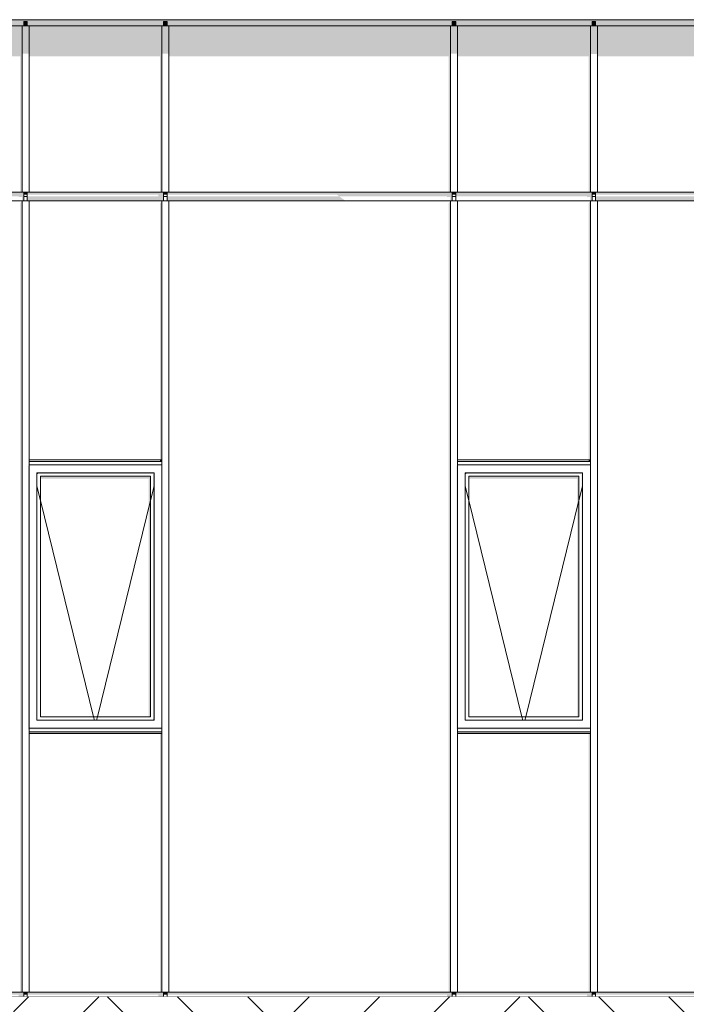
# Model space of a CAD drawing. Header units: millimetres. Extents: x 5751973 to 5786686, y -4800 to 9338.
# Tile 4 of 11: x 5761428 to 5765240, y -44 to 5590. Entities that reach past the tile are written whole.
import ezdxf

# ---------------------------------------------------------------- set-up
doc = ezdxf.new("R2010")
doc.units = ezdxf.units.MM
doc.header["$MEASUREMENT"] = 0
doc.linetypes.add('Wipeout_Contour', pattern=[1000, 0, -1000])
for name, color, linetype in [('Nowe_130-Z Teren otaczajacy', 7, 'Continuous'), ('Nowe_280-A Dachy Powłoki', 7, 'Continuous'), ('Nowe_290-A Ściany kurtynowe', 7, 'Continuous'), ('Nowe_Wypełnienia PZT', 7, 'Continuous')]:
    doc.layers.add(name, color=color, linetype=linetype)
for name, color, linetype, lineweight in [('Nowe_130-Z Teren otaczajacy_Nr_pióra__93', 7, 'Continuous', 13), ('Nowe_290-A Ściany kurtynowe_Nr_pióra__3', 7, 'Continuous', 13), ('Nowe_290-A Ściany kurtynowe_Nr_pióra__83', 7, 'Continuous', 13), ('Nowe_290-A Ściany kurtynowe_Nr_pióra__87', 7, 'Continuous', 13)]:
    doc.layers.add(name, color=color, linetype=linetype, lineweight=lineweight)
for name, color, linetype, lineweight, true_color in [('Nowe_280-A Dachy Powłoki_Nr_pióra__61', 7, 'Continuous', 13, 0x6a6a6a), ('Nowe_290-A Ściany kurtynowe_Nr_pióra__61', 7, 'Continuous', 13, 0x6a6a6a), ('Nowe_Wypełnienia PZT_Nr_pióra__61', 7, 'Continuous', 13, 0x6a6a6a)]:
    doc.layers.add(name, color=color, linetype=linetype, lineweight=lineweight, true_color=true_color)

# ---------------------------------------------------------------- blocks, each defined once
blk = doc.blocks.new('ElemPrzekroju_4', base_point=(5361781.8, 0))
at = {"layer": 'Nowe_290-A Ściany kurtynowe_Nr_pióra__61', "linetype": 'Continuous', "lineweight": 0, "true_color": 0x1a1a1a}
blk.add_hatch(color=250, dxfattribs=at).paths.add_polyline_path([(5762251.2, 25), (5761471.2, 25), (5761471.2, 10.9), (5762221.2, 10.9), (5762221.2, 0), (5762251.2, 0)])
blk = doc.blocks.new('ElemPrzekroju_5', base_point=(5361781.8, 0))
at = {"layer": 'Nowe_290-A Ściany kurtynowe_Nr_pióra__61', "linetype": 'Continuous', "lineweight": 0, "true_color": 0x1a1a1a}
blk.add_hatch(color=250, dxfattribs=at).paths.add_polyline_path([(5762271.2, 25), (5762271.2, 10.9), (5763871.2, 10.9), (5763871.2, 0), (5763901.2, 0), (5763901.2, 25)])
blk = doc.blocks.new('ElemPrzekroju_6', base_point=(5361781.8, 0))
at = {"layer": 'Nowe_290-A Ściany kurtynowe_Nr_pióra__61', "linetype": 'Continuous', "lineweight": 0, "true_color": 0x1a1a1a}
blk.add_hatch(color=250, dxfattribs=at).paths.add_polyline_path([(5764701.2, 25), (5763921.2, 25), (5763921.2, 10.9), (5764671.2, 10.9), (5764671.2, 0), (5764701.2, 0)])
blk = doc.blocks.new('ElemPrzekroju_7', base_point=(5361781.8, 0))
at = {"layer": 'Nowe_290-A Ściany kurtynowe_Nr_pióra__61', "linetype": 'Continuous', "lineweight": 0, "true_color": 0x1a1a1a}
blk.add_hatch(color=250, dxfattribs=at).paths.add_polyline_path([(5760648.1, 10.9), (5761421.2, 10.9), (5761421.2, 0), (5761451.2, 0), (5761451.2, 25), (5760658.1, 25), (5760648.1, 15)])
blk = doc.blocks.new('ElemPrzekroju_8', base_point=(5361781.8, 0))
at = {"layer": 'Nowe_290-A Ściany kurtynowe_Nr_pióra__61', "linetype": 'Continuous', "lineweight": 0, "true_color": 0x1a1a1a}
blk.add_hatch(color=250, dxfattribs=at).paths.add_polyline_path([(5760635.6, 4603.6), (5760635.6, 4578.6), (5761421.2, 4578.6), (5761421.2, 4575.3), (5761441.2, 4575.3), (5761441.2, 4553.6), (5761451.2, 4553.6), (5761451.2, 4603.6)])
at = {"layer": 'Nowe_290-A Ściany kurtynowe_Nr_pióra__87', "color": 7, "linetype": 'Continuous', "lineweight": 13}
blk.add_line((5760635.6, 4603.6), (5760658.1, 4603.6), dxfattribs=at)
blk = doc.blocks.new('ElemPrzekroju_12', base_point=(5361781.8, 0))
at = {"layer": 'Nowe_290-A Ściany kurtynowe_Nr_pióra__61', "linetype": 'Continuous', "lineweight": 0, "true_color": 0x1a1a1a}
blk.add_hatch(color=250, dxfattribs=at).paths.add_polyline_path([(5764721.2, 25), (5764721.2, 10.9), (5766321.2, 10.9), (5766321.2, 0), (5766351.2, 0), (5766351.2, 25)])
blk = doc.blocks.new('ElemPrzekroju_14', base_point=(5361781.8, 0))
at = {"layer": 'Nowe_280-A Dachy Powłoki_Nr_pióra__61', "linetype": 'Continuous', "lineweight": 0, "true_color": 0x1a1a1a}
blk.add_hatch(color=250, dxfattribs=at).paths.add_polyline_path([(5760635.6, 5580.4), (5762251.2, 5580.4), (5773059.4, 5580.3), (5773059.5, 5581), (5773060.4, 5589.9), (5760635.6, 5589.9)])
at = {"layer": 'Nowe_280-A Dachy Powłoki_Nr_pióra__61', "color": 251, "linetype": 'Continuous', "lineweight": 13, "true_color": 0x6a6a6a}
blk.add_line((5779445.6, 5589.9), (5760635.6, 5589.9), dxfattribs=at)
blk = doc.blocks.new('ElemPrzekroju_35', base_point=(5361781.8, 0))
at = {"layer": 'Nowe_290-A Ściany kurtynowe_Nr_pióra__61', "linetype": 'Continuous', "lineweight": 0, "true_color": 0x1a1a1a}
for points in [[(5761481.2, 1506.2), (5761481.2, 1502.1), (5762231.2, 1502.1), (5762231.2, 25), (5762241.2, 25), (5762241.2, 1506.2)], [(5761451.2, 10.9), (5761461.2, 10.9), (5761461.2, 25), (5761451.2, 25)], [(5762271.2, 25), (5762261.2, 25), (5762261.2, 10.9), (5762271.2, 10.9)]]:
    blk.add_hatch(color=250, dxfattribs=at).paths.add_polyline_path(points)
at = {"layer": 'Nowe_290-A Ściany kurtynowe_Nr_pióra__87', "color": 7, "linetype": 'Continuous', "lineweight": 13}
for p, q in [((5761451.2, 25), (5761451.2, 0)), ((5761481.2, 25), (5762241.2, 25)), ((5762271.2, 0), (5762271.2, 25))]:
    blk.add_line(p, q, dxfattribs=at)
blk = doc.blocks.new('ElemPrzekroju_36', base_point=(5361781.8, 0))
at = {"layer": 'Nowe_290-A Ściany kurtynowe_Nr_pióra__61', "linetype": 'Continuous', "lineweight": 0, "true_color": 0x1a1a1a}
for points in [[(5762241.2, 3072.4), (5762231.2, 3072.4), (5762231.2, 3062.4), (5762241.2, 3062.4)], [(5761526.2, 2990.3), (5761533.3, 2990.3), (5761526.2, 2997.4)], [(5761526.2, 2997.4), (5761533.3, 2990.3), (5762189.2, 2990.3), (5762196.2, 2997.4)], [(5762196.2, 2997.4), (5762189.2, 2990.3), (5762191.2, 2990.3), (5762191.2, 1586.2), (5762196.2, 1581.2)], [(5762176.2, 2977.4), (5761546.2, 2977.4), (5761546.2, 2963.3), (5762166.2, 2963.3), (5762166.2, 1601.2), (5762176.2, 1601.2)], [(5762191.2, 1581.2), (5762196.2, 1581.2), (5762191.2, 1586.2)], [(5761481.2, 1506.2), (5762241.2, 1506.2), (5762241.2, 1516.2), (5761481.2, 1516.2)]]:
    blk.add_hatch(color=250, dxfattribs=at).paths.add_polyline_path(points)
at = {"layer": 'Nowe_290-A Ściany kurtynowe_Nr_pióra__3', "color": 7, "linetype": 'Continuous', "lineweight": 13}
for p, q in [((5761526.2, 2920.6), (5761546.2, 2839.1)), ((5762196.2, 2920.6), (5762176.2, 2839.1)), ((5761546.2, 2839.1), (5761850.2, 1601.2)), ((5762176.2, 2839.1), (5761872.3, 1601.2)), ((5761850.2, 1601.2), (5761855.1, 1581.2)), ((5761872.3, 1601.2), (5761867.4, 1581.2))]:
    blk.add_line(p, q, dxfattribs=at)
at = {"layer": 'Nowe_290-A Ściany kurtynowe_Nr_pióra__83', "color": 7, "linetype": 'Continuous', "lineweight": 13}
for p, q in [((5762241.2, 3072.4), (5761481.2, 3072.4)), ((5761481.2, 3042.4), (5761481.2, 1536.2)), ((5762241.2, 3042.4), (5761481.2, 3042.4)), ((5762241.2, 1536.2), (5762241.2, 3042.4)), ((5761526.2, 1581.2), (5761526.2, 2997.4)), ((5761526.2, 2997.4), (5762196.2, 2997.4)), ((5762196.2, 2997.4), (5762196.2, 1581.2)), ((5761546.2, 2977.4), (5762176.2, 2977.4)), ((5761546.2, 1601.2), (5761546.2, 2977.4)), ((5762176.2, 2977.4), (5762176.2, 1601.2)), ((5762196.2, 1581.2), (5761526.2, 1581.2)), ((5762176.2, 1601.2), (5761546.2, 1601.2)), ((5761481.2, 1536.2), (5762241.2, 1536.2)), ((5761481.2, 1506.2), (5762241.2, 1506.2))]:
    blk.add_line(p, q, dxfattribs=at)
blk = doc.blocks.new('ElemPrzekroju_37', base_point=(5361781.8, 0))
at = {"layer": 'Nowe_290-A Ściany kurtynowe_Nr_pióra__61', "linetype": 'Continuous', "lineweight": 0, "true_color": 0x1a1a1a}
blk.add_hatch(color=250, dxfattribs=at).paths.add_polyline_path([(5762231.2, 4539.5), (5762231.2, 3072.4), (5762241.2, 3072.4), (5762241.2, 4553.6)])
at = {"layer": 'Nowe_290-A Ściany kurtynowe_Nr_pióra__87', "color": 7, "linetype": 'Continuous', "lineweight": 13}
for p, q in [((5761451.2, 4578.6), (5761451.2, 4553.6)), ((5762271.2, 4578.6), (5762261.2, 4578.6)), ((5762271.2, 4553.6), (5762271.2, 4578.6)), ((5762241.2, 4553.6), (5761481.2, 4553.6))]:
    blk.add_line(p, q, dxfattribs=at)
blk = doc.blocks.new('ElemPrzekroju_38', base_point=(5361781.8, 0))
at = {"layer": 'Nowe_290-A Ściany kurtynowe_Nr_pióra__61', "linetype": 'Continuous', "lineweight": 0, "true_color": 0x1a1a1a}
for points in [[(5763891.2, 4553.6), (5763881.2, 4539.4), (5763881.2, 25), (5763891.2, 25)], [(5762251.2, 25), (5762251.2, 10.9), (5762261.2, 10.9), (5762261.2, 25)], [(5763911.2, 25), (5763911.2, 10.9), (5763921.2, 10.9), (5763921.2, 25)]]:
    blk.add_hatch(color=250, dxfattribs=at).paths.add_polyline_path(points)
at = {"layer": 'Nowe_290-A Ściany kurtynowe_Nr_pióra__87', "color": 7, "linetype": 'Continuous', "lineweight": 13}
for p, q in [((5762261.2, 4578.6), (5762251.2, 4578.6)), ((5762251.2, 4578.6), (5762251.2, 4553.6)), ((5763921.2, 4578.6), (5763911.2, 4578.6)), ((5763921.2, 4553.6), (5763921.2, 4578.6)), ((5763891.2, 4553.6), (5762281.2, 4553.6)), ((5762251.2, 25), (5762251.2, 0)), ((5762281.2, 25), (5763891.2, 25)), ((5763921.2, 0), (5763921.2, 25))]:
    blk.add_line(p, q, dxfattribs=at)
blk = doc.blocks.new('ElemPrzekroju_39', base_point=(5361781.8, 0))
at = {"layer": 'Nowe_290-A Ściany kurtynowe_Nr_pióra__61', "linetype": 'Continuous', "lineweight": 0, "true_color": 0x1a1a1a}
for points in [[(5764691.2, 1506.2), (5763931.2, 1506.2), (5763931.2, 1502.1), (5764681.2, 1502.1), (5764681.2, 25), (5764691.2, 25)], [(5763911.2, 25), (5763901.2, 25), (5763901.2, 10.9), (5763911.2, 10.9)], [(5764711.2, 25), (5764711.2, 10.9), (5764721.2, 10.9), (5764721.2, 25)]]:
    blk.add_hatch(color=250, dxfattribs=at).paths.add_polyline_path(points)
at = {"layer": 'Nowe_290-A Ściany kurtynowe_Nr_pióra__87', "color": 7, "linetype": 'Continuous', "lineweight": 13}
for p, q in [((5763901.2, 25), (5763901.2, 0)), ((5763931.2, 25), (5764691.2, 25)), ((5764721.2, 0), (5764721.2, 25))]:
    blk.add_line(p, q, dxfattribs=at)
blk = doc.blocks.new('ElemPrzekroju_40', base_point=(5361781.8, 0))
at = {"layer": 'Nowe_290-A Ściany kurtynowe_Nr_pióra__61', "linetype": 'Continuous', "lineweight": 0, "true_color": 0x1a1a1a}
for points in [[(5764691.2, 3072.4), (5764681.2, 3072.4), (5764681.2, 3062.4), (5764691.2, 3062.4)], [(5763976.2, 2990.3), (5763983.3, 2990.3), (5763976.2, 2997.4)], [(5763976.2, 2997.4), (5763983.3, 2990.3), (5764639.2, 2990.3), (5764646.2, 2997.4)], [(5764646.2, 2997.4), (5764639.2, 2990.3), (5764641.2, 2990.3), (5764641.2, 1586.2), (5764646.2, 1581.2)], [(5763996.2, 2977.4), (5763996.2, 2963.3), (5764616.2, 2963.3), (5764616.2, 1601.2), (5764626.2, 1601.2), (5764626.2, 2977.4)], [(5764641.2, 1581.2), (5764646.2, 1581.2), (5764641.2, 1586.2)], [(5764691.2, 1516.2), (5763931.2, 1516.2), (5763931.2, 1506.2), (5764691.2, 1506.2)]]:
    blk.add_hatch(color=250, dxfattribs=at).paths.add_polyline_path(points)
at = {"layer": 'Nowe_290-A Ściany kurtynowe_Nr_pióra__3', "color": 7, "linetype": 'Continuous', "lineweight": 13}
for p, q in [((5763976.2, 2920.6), (5763996.2, 2839.1)), ((5764646.2, 2920.6), (5764626.2, 2839.1)), ((5763996.2, 2839.1), (5764300.2, 1601.2)), ((5764626.2, 2839.1), (5764322.3, 1601.2)), ((5764300.2, 1601.2), (5764305.1, 1581.2)), ((5764322.3, 1601.2), (5764317.4, 1581.2))]:
    blk.add_line(p, q, dxfattribs=at)
at = {"layer": 'Nowe_290-A Ściany kurtynowe_Nr_pióra__83', "color": 7, "linetype": 'Continuous', "lineweight": 13}
for p, q in [((5764691.2, 3072.4), (5763931.2, 3072.4)), ((5763931.2, 3042.4), (5763931.2, 1536.2)), ((5764691.2, 3042.4), (5763931.2, 3042.4)), ((5764691.2, 1536.2), (5764691.2, 3042.4)), ((5763976.2, 1581.2), (5763976.2, 2997.4)), ((5763976.2, 2997.4), (5764646.2, 2997.4)), ((5764646.2, 2997.4), (5764646.2, 1581.2)), ((5763996.2, 2977.4), (5764626.2, 2977.4)), ((5763996.2, 1601.2), (5763996.2, 2977.4)), ((5764626.2, 2977.4), (5764626.2, 1601.2)), ((5764646.2, 1581.2), (5763976.2, 1581.2)), ((5764626.2, 1601.2), (5763996.2, 1601.2)), ((5763931.2, 1536.2), (5764691.2, 1536.2)), ((5763931.2, 1506.2), (5764691.2, 1506.2))]:
    blk.add_line(p, q, dxfattribs=at)
blk = doc.blocks.new('ElemPrzekroju_41', base_point=(5361781.8, 0))
at = {"layer": 'Nowe_290-A Ściany kurtynowe_Nr_pióra__61', "linetype": 'Continuous', "lineweight": 0, "true_color": 0x1a1a1a}
blk.add_hatch(color=250, dxfattribs=at).paths.add_polyline_path([(5764691.2, 4553.6), (5764681.2, 4539.4), (5764681.2, 3072.4), (5764691.2, 3072.4)])
at = {"layer": 'Nowe_290-A Ściany kurtynowe_Nr_pióra__87', "color": 7, "linetype": 'Continuous', "lineweight": 13}
for p, q in [((5763901.2, 4578.6), (5763901.2, 4553.6)), ((5763911.2, 4578.6), (5763901.2, 4578.6)), ((5764721.2, 4578.6), (5764711.2, 4578.6)), ((5764721.2, 4553.6), (5764721.2, 4578.6)), ((5764691.2, 4553.6), (5763931.2, 4553.6))]:
    blk.add_line(p, q, dxfattribs=at)
blk = doc.blocks.new('ElemPrzekroju_48', base_point=(5361781.8, 0))
at = {"layer": 'Nowe_290-A Ściany kurtynowe_Nr_pióra__61', "linetype": 'Continuous', "lineweight": 0, "true_color": 0x1a1a1a}
for points in [[(5761431.2, 4539.5), (5761431.2, 25), (5761441.2, 25), (5761441.2, 4553.6)], [(5761461.2, 25), (5761461.2, 10.9), (5761471.2, 10.9), (5761471.2, 25)]]:
    blk.add_hatch(color=250, dxfattribs=at).paths.add_polyline_path(points)
at = {"layer": 'Nowe_290-A Ściany kurtynowe_Nr_pióra__87', "color": 7, "linetype": 'Continuous', "lineweight": 13}
for p, q in [((5761471.2, 4553.6), (5761471.2, 4578.6)), ((5761441.2, 4553.6), (5760658.1, 4553.6)), ((5760658.1, 4553.6), (5760658.1, 3052.4)), ((5760658.1, 3052.4), (5760658.1, 1526.2)), ((5760658.1, 1526.2), (5760658.1, 25)), ((5760658.1, 25), (5761441.2, 25)), ((5761471.2, 0), (5761471.2, 25))]:
    blk.add_line(p, q, dxfattribs=at)
blk = doc.blocks.new('ElemPrzekroju_57', base_point=(5361781.8, 0))
at = {"layer": 'Nowe_290-A Ściany kurtynowe_Nr_pióra__61', "linetype": 'Continuous', "lineweight": 0, "true_color": 0x1a1a1a}
blk.add_hatch(color=250, dxfattribs=at).paths.add_polyline_path([(5761471.2, 4603.6), (5761471.2, 4589.5), (5762221.2, 4589.5), (5762221.2, 4578.6), (5761471.2, 4578.6), (5761471.2, 4553.6), (5762241.2, 4553.6), (5762241.2, 4553.6), (5762251.2, 4553.6), (5762251.2, 4603.6)])
at = {"layer": 'Nowe_290-A Ściany kurtynowe_Nr_pióra__87', "color": 7, "linetype": 'Continuous', "lineweight": 13}
blk.add_line((5762251.2, 4603.6), (5761481.2, 4603.6), dxfattribs=at)
blk = doc.blocks.new('ElemPrzekroju_58', base_point=(5361781.8, 0))
at = {"layer": 'Nowe_290-A Ściany kurtynowe_Nr_pióra__61', "linetype": 'Continuous', "lineweight": 0, "true_color": 0x1a1a1a}
for points in [[(5762261.2, 4578.6), (5762261.2, 4578.6), (5762271.2, 4578.6), (5762271.2, 4578.6)], [(5763901.2, 4603.6), (5762271.2, 4603.6), (5762271.2, 4589.5), (5763240.6, 4589.5), (5763256, 4578.6), (5763871.2, 4578.6), (5763871.2, 4575.3), (5763891.2, 4575.3), (5763891.2, 4564.5), (5763891.3, 4564.5), (5763891.2, 4564.4), (5763891.2, 4553.6), (5763901.2, 4553.6)], [(5762271.2, 4578.6), (5762271.2, 4553.6), (5763291.3, 4553.6), (5763256.1, 4578.6)]]:
    blk.add_hatch(color=250, dxfattribs=at).paths.add_polyline_path(points)
at = {"layer": 'Nowe_290-A Ściany kurtynowe_Nr_pióra__87', "color": 7, "linetype": 'Continuous', "lineweight": 13}
blk.add_line((5763901.2, 4603.6), (5762271.2, 4603.6), dxfattribs=at)
blk = doc.blocks.new('ElemPrzekroju_59', base_point=(5361781.8, 0))
at = {"layer": 'Nowe_290-A Ściany kurtynowe_Nr_pióra__61', "linetype": 'Continuous', "lineweight": 0, "true_color": 0x1a1a1a}
blk.add_hatch(color=250, dxfattribs=at).paths.add_polyline_path([(5763921.2, 4578.6), (5763911.2, 4578.6), (5763911.2, 4578.6), (5763921.2, 4578.6), (5764671.2, 4578.6), (5764671.2, 4575.3), (5764691.2, 4575.3), (5764691.2, 4564.5), (5764691.3, 4564.5), (5764691.2, 4564.4), (5764691.2, 4553.6), (5764701.2, 4553.6), (5764701.2, 4603.6), (5763921.2, 4603.6)])
at = {"layer": 'Nowe_290-A Ściany kurtynowe_Nr_pióra__87', "color": 7, "linetype": 'Continuous', "lineweight": 13}
blk.add_line((5764701.2, 4603.6), (5763921.2, 4603.6), dxfattribs=at)
blk = doc.blocks.new('ElemPrzekroju_60', base_point=(5361781.8, 0))
at = {"layer": 'Nowe_290-A Ściany kurtynowe_Nr_pióra__61', "linetype": 'Continuous', "lineweight": 0, "true_color": 0x1a1a1a}
for points in [[(5764721.2, 4578.6), (5764711.2, 4578.6), (5764711.2, 4578.6), (5764721.2, 4578.6)], [(5766351.2, 4603.5), (5764721.2, 4603.6), (5764721.2, 4589.5), (5765364.6, 4589.5), (5765380.1, 4578.6), (5764721.2, 4578.6), (5764721.2, 4553.6), (5765415.4, 4553.6), (5765380.1, 4578.6), (5766321.2, 4578.5), (5766321.2, 4575.3), (5766341.2, 4575.3), (5766341.2, 4564.5), (5766341.3, 4564.5), (5766341.2, 4564.4), (5766341.2, 4553.5), (5766351.2, 4553.5)]]:
    blk.add_hatch(color=250, dxfattribs=at).paths.add_polyline_path(points)
at = {"layer": 'Nowe_290-A Ściany kurtynowe_Nr_pióra__87', "color": 7, "linetype": 'Continuous', "lineweight": 13}
for p, q in [((5766351.2, 4603.5), (5764721.2, 4603.6)), ((5766361.2, 4578.5), (5766361.2, 4578.6))]:
    blk.add_line(p, q, dxfattribs=at)
blk = doc.blocks.new('ElemPrzekroju_70', base_point=(5361781.8, 0))
at = {"layer": 'Nowe_290-A Ściany kurtynowe_Nr_pióra__61', "linetype": 'Continuous', "lineweight": 0, "true_color": 0x1a1a1a}
for points in [[(5766341.2, 4553.5), (5766331.2, 4539.4), (5766331.2, 25), (5766341.2, 25)], [(5764701.2, 25), (5764701.2, 10.9), (5764711.2, 10.9), (5764711.2, 25)], [(5766361.2, 10.9), (5766371.2, 10.9), (5766371.2, 25), (5766361.2, 25)]]:
    blk.add_hatch(color=250, dxfattribs=at).paths.add_polyline_path(points)
at = {"layer": 'Nowe_290-A Ściany kurtynowe_Nr_pióra__87', "color": 7, "linetype": 'Continuous', "lineweight": 13}
for p, q in [((5764711.2, 4578.6), (5764701.2, 4578.6)), ((5764701.2, 4578.6), (5764701.2, 4553.6)), ((5766371.2, 4578.5), (5766361.2, 4578.5)), ((5766371.2, 4553.5), (5766371.2, 4578.5)), ((5766341.2, 4553.5), (5764731.2, 4553.6)), ((5764701.2, 25), (5764701.2, 0)), ((5764731.2, 25), (5766341.2, 25)), ((5766371.2, 0), (5766371.2, 25))]:
    blk.add_line(p, q, dxfattribs=at)
blk = doc.blocks.new('ElemPrzekroju_77', base_point=(5361781.8, 0))
at = {"layer": 'Nowe_290-A Ściany kurtynowe_Nr_pióra__61', "linetype": 'Continuous', "lineweight": 0, "true_color": 0x1a1a1a}
for points in [[(5761471.2, 4603.6), (5762251.2, 4603.6), (5762251.2, 4603.6)], [(5762251.2, 4578.6), (5762251.2, 4578.6), (5762261.2, 4578.6), (5762261.2, 4578.6)]]:
    blk.add_hatch(color=250, dxfattribs=at).paths.add_polyline_path(points)
at = {"layer": 'Nowe_290-A Ściany kurtynowe_Nr_pióra__87', "color": 7, "linetype": 'Continuous', "lineweight": 13}
blk.add_line((5761481.2, 4553.6), (5762251.2, 4553.6), dxfattribs=at)
blk = doc.blocks.new('ElemPrzekroju_78', base_point=(5361781.8, 0))
at = {"layer": 'Nowe_290-A Ściany kurtynowe_Nr_pióra__61', "linetype": 'Continuous', "lineweight": 0, "true_color": 0x1a1a1a}
for points in [[(5763921.2, 4603.6), (5763921.2, 4603.6), (5764701.2, 4603.6), (5764701.2, 4603.6)], [(5764701.2, 4578.6), (5764711.2, 4578.6), (5764711.2, 4578.6), (5764701.2, 4578.6)]]:
    blk.add_hatch(color=250, dxfattribs=at).paths.add_polyline_path(points)
at = {"layer": 'Nowe_290-A Ściany kurtynowe_Nr_pióra__87', "color": 7, "linetype": 'Continuous', "lineweight": 13}
blk.add_line((5763921.2, 4553.6), (5764701.2, 4553.6), dxfattribs=at)
blk = doc.blocks.new('ElemPrzekroju_80', base_point=(5361781.8, 0))
at = {"layer": 'Nowe_290-A Ściany kurtynowe_Nr_pióra__61', "linetype": 'Continuous', "lineweight": 0, "true_color": 0x1a1a1a}
for points in [[(5762271.2, 4603.6), (5762271.2, 4603.6), (5763901.2, 4603.6), (5763901.2, 4603.6)], [(5763911.2, 4578.6), (5763901.2, 4578.6), (5763901.2, 4578.6), (5763911.2, 4578.6)]]:
    blk.add_hatch(color=250, dxfattribs=at).paths.add_polyline_path(points)
at = {"layer": 'Nowe_290-A Ściany kurtynowe_Nr_pióra__87', "color": 7, "linetype": 'Continuous', "lineweight": 13}
blk.add_line((5762271.2, 4553.6), (5763901.2, 4553.6), dxfattribs=at)
blk = doc.blocks.new('ElemPrzekroju_81', base_point=(5361781.8, 0))
at = {"layer": 'Nowe_290-A Ściany kurtynowe_Nr_pióra__61', "linetype": 'Continuous', "lineweight": 0, "true_color": 0x1a1a1a}
for points in [[(5764721.2, 4603.6), (5766351.2, 4603.5), (5766351.2, 4603.6), (5764721.2, 4603.6)], [(5766361.2, 4578.6), (5766351.2, 4578.6), (5766351.2, 4578.5), (5766361.2, 4578.5)]]:
    blk.add_hatch(color=250, dxfattribs=at).paths.add_polyline_path(points)
at = {"layer": 'Nowe_290-A Ściany kurtynowe_Nr_pióra__87', "color": 7, "linetype": 'Continuous', "lineweight": 13}
blk.add_line((5764721.2, 4553.6), (5766351.2, 4553.6), dxfattribs=at)
blk = doc.blocks.new('ElemPrzekroju_91', base_point=(5361781.8, 0))
at = {"layer": 'Nowe_290-A Ściany kurtynowe_Nr_pióra__61', "linetype": 'Continuous', "lineweight": 0, "true_color": 0x1a1a1a}
blk.add_hatch(color=250, dxfattribs=at).paths.add_polyline_path([(5760635.6, 5577.9), (5760658.1, 5555.4), (5761451.2, 5555.4), (5761451.2, 5580.4), (5760635.6, 5580.4)])
blk = doc.blocks.new('ElemPrzekroju_92', base_point=(5361781.8, 0))
at = {"layer": 'Nowe_290-A Ściany kurtynowe_Nr_pióra__61', "linetype": 'Continuous', "lineweight": 0, "true_color": 0x1a1a1a}
blk.add_hatch(color=250, dxfattribs=at).paths.add_polyline_path([(5761471.2, 5580.4), (5761471.2, 5555.4), (5762251.2, 5555.4), (5762251.2, 5580.4)])
blk = doc.blocks.new('ElemPrzekroju_93', base_point=(5361781.8, 0))
at = {"layer": 'Nowe_290-A Ściany kurtynowe_Nr_pióra__61', "linetype": 'Continuous', "lineweight": 0, "true_color": 0x1a1a1a}
blk.add_hatch(color=250, dxfattribs=at).paths.add_polyline_path([(5762271.2, 5580.4), (5762271.2, 5555.4), (5763901.2, 5555.4), (5763901.2, 5580.4)])
blk = doc.blocks.new('ElemPrzekroju_94', base_point=(5361781.8, 0))
at = {"layer": 'Nowe_290-A Ściany kurtynowe_Nr_pióra__61', "linetype": 'Continuous', "lineweight": 0, "true_color": 0x1a1a1a}
blk.add_hatch(color=250, dxfattribs=at).paths.add_polyline_path([(5763921.2, 5555.4), (5764701.2, 5555.4), (5764701.2, 5580.4), (5763921.2, 5580.4)])
blk = doc.blocks.new('ElemPrzekroju_95', base_point=(5361781.8, 0))
at = {"layer": 'Nowe_290-A Ściany kurtynowe_Nr_pióra__61', "linetype": 'Continuous', "lineweight": 0, "true_color": 0x1a1a1a}
blk.add_hatch(color=250, dxfattribs=at).paths.add_polyline_path([(5764721.2, 5580.4), (5764721.2, 5555.4), (5766351.2, 5555.3), (5766351.2, 5580.3)])
blk = doc.blocks.new('ElemPrzekroju_104', base_point=(5361781.8, 0))
at = {"layer": 'Nowe_290-A Ściany kurtynowe_Nr_pióra__61', "linetype": 'Continuous', "lineweight": 0, "true_color": 0x1a1a1a}
for points in [[(5761471.2, 5580.4), (5761461.2, 5580.4), (5761461.2, 5555.4), (5761471.2, 5555.4)], [(5761441.2, 5555.4), (5760658.1, 5555.4), (5760658.1, 5381.4), (5761431.2, 5381.1), (5761431.2, 4603.6), (5761441.2, 4603.6)], [(5761471.2, 4603.6), (5761461.2, 4603.6), (5761461.2, 4589.5), (5761471.2, 4589.5)]]:
    blk.add_hatch(color=250, dxfattribs=at).paths.add_polyline_path(points)
at = {"layer": 'Nowe_290-A Ściany kurtynowe_Nr_pióra__87', "color": 7, "linetype": 'Continuous', "lineweight": 13}
for p, q in [((5761471.2, 5580.4), (5761461.2, 5580.4)), ((5761471.2, 5555.4), (5761471.2, 5580.4)), ((5761441.2, 5555.4), (5760658.1, 5555.4)), ((5760658.1, 5555.4), (5760658.1, 4603.6)), ((5760658.1, 4603.6), (5761441.2, 4603.6)), ((5761461.2, 4578.6), (5761471.2, 4578.6)), ((5761471.2, 4578.6), (5761471.2, 4603.6))]:
    blk.add_line(p, q, dxfattribs=at)
blk = doc.blocks.new('ElemPrzekroju_105', base_point=(5361781.8, 0))
at = {"layer": 'Nowe_290-A Ściany kurtynowe_Nr_pióra__61', "linetype": 'Continuous', "lineweight": 0, "true_color": 0x1a1a1a}
for points in [[(5764701.2, 5555.4), (5764711.2, 5555.4), (5764711.2, 5580.4), (5764701.2, 5580.4)], [(5766361.2, 5555.3), (5766371.2, 5555.3), (5766371.2, 5580.3), (5766361.2, 5580.3)], [(5766341.2, 5555.3), (5764731.2, 5555.4), (5764731.2, 5380.2), (5766331.2, 5379.7), (5766331.2, 4603.6), (5766341.2, 4603.6)], [(5764701.2, 4589.5), (5764711.2, 4589.5), (5764711.2, 4603.6), (5764701.2, 4603.6)], [(5766371.2, 4603.6), (5766361.2, 4603.6), (5766361.2, 4589.5), (5766371.2, 4589.5)]]:
    blk.add_hatch(color=250, dxfattribs=at).paths.add_polyline_path(points)
at = {"layer": 'Nowe_290-A Ściany kurtynowe_Nr_pióra__87', "color": 7, "linetype": 'Continuous', "lineweight": 13}
for p, q in [((5764711.2, 5580.4), (5764701.2, 5580.4)), ((5764701.2, 5580.4), (5764701.2, 5555.4)), ((5766371.2, 5580.3), (5766361.2, 5580.3)), ((5766371.2, 5555.3), (5766371.2, 5580.3)), ((5766341.2, 5555.3), (5764731.2, 5555.4)), ((5764701.2, 4603.6), (5764701.2, 4578.6)), ((5764701.2, 4578.6), (5764711.2, 4578.6)), ((5764731.2, 4603.6), (5766341.2, 4603.6)), ((5766361.2, 4578.6), (5766371.2, 4578.6)), ((5766371.2, 4578.6), (5766371.2, 4603.6))]:
    blk.add_line(p, q, dxfattribs=at)
blk = doc.blocks.new('ElemPrzekroju_110', base_point=(5361781.8, 0))
at = {"layer": 'Nowe_290-A Ściany kurtynowe_Nr_pióra__61', "linetype": 'Continuous', "lineweight": 0, "true_color": 0x1a1a1a}
for points in [[(5763911.2, 5580.4), (5763901.2, 5580.4), (5763901.2, 5555.4), (5763911.2, 5555.4)], [(5764721.2, 5580.4), (5764711.2, 5580.4), (5764711.2, 5555.4), (5764721.2, 5555.4)], [(5763931.2, 5555.4), (5763931.2, 5380.4), (5764681.2, 5380.2), (5764681.2, 4603.6), (5764691.2, 4603.6), (5764691.2, 5555.4)], [(5763901.2, 4589.5), (5763911.2, 4589.5), (5763911.2, 4603.6), (5763901.2, 4603.6)], [(5764721.2, 4603.6), (5764711.2, 4603.6), (5764711.2, 4589.5), (5764721.2, 4589.5)]]:
    blk.add_hatch(color=250, dxfattribs=at).paths.add_polyline_path(points)
at = {"layer": 'Nowe_290-A Ściany kurtynowe_Nr_pióra__87', "color": 7, "linetype": 'Continuous', "lineweight": 13}
for p, q in [((5763901.2, 5580.4), (5763901.2, 5555.4)), ((5763911.2, 5580.4), (5763901.2, 5580.4)), ((5764721.2, 5580.4), (5764711.2, 5580.4)), ((5764721.2, 5555.4), (5764721.2, 5580.4)), ((5764691.2, 5555.4), (5763931.2, 5555.4)), ((5763901.2, 4603.6), (5763901.2, 4578.6)), ((5763901.2, 4578.6), (5763911.2, 4578.6)), ((5763931.2, 4603.6), (5764691.2, 4603.6)), ((5764711.2, 4578.6), (5764721.2, 4578.6)), ((5764721.2, 4578.6), (5764721.2, 4603.6))]:
    blk.add_line(p, q, dxfattribs=at)
blk = doc.blocks.new('ElemPrzekroju_111', base_point=(5361781.8, 0))
at = {"layer": 'Nowe_290-A Ściany kurtynowe_Nr_pióra__61', "linetype": 'Continuous', "lineweight": 0, "true_color": 0x1a1a1a}
for points in [[(5762261.2, 5580.4), (5762251.2, 5580.4), (5762251.2, 5555.4), (5762261.2, 5555.4)], [(5763921.2, 5580.4), (5763911.2, 5580.4), (5763911.2, 5555.4), (5763921.2, 5555.4)], [(5762281.2, 5555.4), (5762281.2, 5380.9), (5763881.2, 5380.4), (5763881.2, 4603.6), (5763891.2, 4603.6), (5763891.2, 5555.4)], [(5762251.2, 4589.5), (5762261.2, 4589.5), (5762261.2, 4603.6), (5762251.2, 4603.6)], [(5763911.2, 4603.6), (5763911.2, 4589.5), (5763921.2, 4589.5), (5763921.2, 4603.6)]]:
    blk.add_hatch(color=250, dxfattribs=at).paths.add_polyline_path(points)
at = {"layer": 'Nowe_290-A Ściany kurtynowe_Nr_pióra__87', "color": 7, "linetype": 'Continuous', "lineweight": 13}
for p, q in [((5762261.2, 5580.4), (5762251.2, 5580.4)), ((5762251.2, 5580.4), (5762251.2, 5555.4)), ((5763921.2, 5580.4), (5763911.2, 5580.4)), ((5763921.2, 5555.4), (5763921.2, 5580.4)), ((5763891.2, 5555.4), (5762281.2, 5555.4)), ((5762251.2, 4603.6), (5762251.2, 4578.6)), ((5762251.2, 4578.6), (5762261.2, 4578.6)), ((5762281.2, 4603.6), (5763891.2, 4603.6)), ((5763911.2, 4578.6), (5763921.2, 4578.6)), ((5763921.2, 4578.6), (5763921.2, 4603.6))]:
    blk.add_line(p, q, dxfattribs=at)
blk = doc.blocks.new('ElemPrzekroju_112', base_point=(5361781.8, 0))
at = {"layer": 'Nowe_290-A Ściany kurtynowe_Nr_pióra__61', "linetype": 'Continuous', "lineweight": 0, "true_color": 0x1a1a1a}
for points in [[(5761461.2, 5580.4), (5761451.2, 5580.4), (5761451.2, 5555.4), (5761461.2, 5555.4)], [(5762271.2, 5580.4), (5762261.2, 5580.4), (5762261.2, 5555.4), (5762271.2, 5555.4)], [(5762241.2, 5555.4), (5761481.2, 5555.4), (5761481.2, 5381.1), (5762231.2, 5380.9), (5762231.2, 4603.6), (5762241.2, 4603.6)], [(5761451.2, 4589.5), (5761461.2, 4589.5), (5761461.2, 4603.6), (5761451.2, 4603.6)], [(5762271.2, 4603.6), (5762261.2, 4603.6), (5762261.2, 4589.5), (5762271.2, 4589.5)]]:
    blk.add_hatch(color=250, dxfattribs=at).paths.add_polyline_path(points)
at = {"layer": 'Nowe_290-A Ściany kurtynowe_Nr_pióra__87', "color": 7, "linetype": 'Continuous', "lineweight": 13}
for p, q in [((5761461.2, 5580.4), (5761451.2, 5580.4)), ((5761451.2, 5580.4), (5761451.2, 5555.4)), ((5762271.2, 5580.4), (5762261.2, 5580.4)), ((5762271.2, 5555.4), (5762271.2, 5580.4)), ((5762241.2, 5555.4), (5761481.2, 5555.4)), ((5761451.2, 4603.6), (5761451.2, 4578.6)), ((5761451.2, 4578.6), (5761461.2, 4578.6)), ((5761481.2, 4603.6), (5762241.2, 4603.6)), ((5762261.2, 4578.6), (5762271.2, 4578.6)), ((5762271.2, 4578.6), (5762271.2, 4603.6))]:
    blk.add_line(p, q, dxfattribs=at)
blk = doc.blocks.new('ElemPrzekroju_122', base_point=(5361781.8, 0))
at = {"layer": 'Nowe_290-A Ściany kurtynowe_Nr_pióra__87', "color": 7, "linetype": 'Continuous', "lineweight": 13}
for p, q in [((5761441.2, 25), (5761441.2, 1526.2)), ((5761481.2, 1516.2), (5761481.2, 1526.2)), ((5761481.2, 25), (5761481.2, 1516.2)), ((5761441.2, 25), (5761481.2, 25))]:
    blk.add_line(p, q, dxfattribs=at)
blk = doc.blocks.new('ElemPrzekroju_123', base_point=(5361781.8, 0))
at = {"layer": 'Nowe_290-A Ściany kurtynowe_Nr_pióra__61', "linetype": 'Continuous', "lineweight": 0, "true_color": 0x1a1a1a}
blk.add_hatch(color=250, dxfattribs=at).paths.add_polyline_path([(5761476.2, 1529.1), (5761481.2, 1529.1), (5761481.2, 3042.4), (5761476.2, 3035.3)])
at = {"layer": 'Nowe_290-A Ściany kurtynowe_Nr_pióra__87', "color": 7, "linetype": 'Continuous', "lineweight": 13}
for p, q in [((5761441.2, 1526.2), (5761441.2, 3052.4)), ((5761481.2, 3042.4), (5761481.2, 3052.4)), ((5761481.2, 1526.2), (5761481.2, 1536.2))]:
    blk.add_line(p, q, dxfattribs=at)
blk = doc.blocks.new('ElemPrzekroju_124', base_point=(5361781.8, 0))
at = {"layer": 'Nowe_290-A Ściany kurtynowe_Nr_pióra__87', "color": 7, "linetype": 'Continuous', "lineweight": 13}
for p, q in [((5761461.2, 4553.6), (5761441.2, 4553.6)), ((5761441.2, 3052.4), (5761441.2, 4553.6)), ((5761481.2, 4553.6), (5761461.2, 4553.6)), ((5761481.2, 3062.4), (5761481.2, 4553.6)), ((5761481.2, 3052.4), (5761481.2, 3062.4))]:
    blk.add_line(p, q, dxfattribs=at)
blk = doc.blocks.new('ElemPrzekroju_125', base_point=(5361781.8, 0))
at = {"layer": 'Nowe_290-A Ściany kurtynowe_Nr_pióra__87', "color": 7, "linetype": 'Continuous', "lineweight": 13}
for p, q in [((5762281.2, 25), (5762281.2, 1526.2)), ((5762241.2, 25), (5762241.2, 1516.2)), ((5762241.2, 25), (5762281.2, 25))]:
    blk.add_line(p, q, dxfattribs=at)
blk = doc.blocks.new('ElemPrzekroju_126', base_point=(5361781.8, 0))
at = {"layer": 'Nowe_290-A Ściany kurtynowe_Nr_pióra__87', "color": 7, "linetype": 'Continuous', "lineweight": 13}
blk.add_line((5762281.2, 1526.2), (5762281.2, 3052.4), dxfattribs=at)
blk = doc.blocks.new('ElemPrzekroju_127', base_point=(5361781.8, 0))
at = {"layer": 'Nowe_290-A Ściany kurtynowe_Nr_pióra__87', "color": 7, "linetype": 'Continuous', "lineweight": 13}
for p, q in [((5763891.2, 25), (5763891.2, 1526.2)), ((5763931.2, 1516.2), (5763931.2, 1526.2)), ((5763931.2, 25), (5763931.2, 1516.2)), ((5763891.2, 25), (5763931.2, 25))]:
    blk.add_line(p, q, dxfattribs=at)
blk = doc.blocks.new('ElemPrzekroju_128', base_point=(5361781.8, 0))
at = {"layer": 'Nowe_290-A Ściany kurtynowe_Nr_pióra__61', "linetype": 'Continuous', "lineweight": 0, "true_color": 0x1a1a1a}
blk.add_hatch(color=250, dxfattribs=at).paths.add_polyline_path([(5763926.2, 3035.3), (5763926.2, 1529.1), (5763931.2, 1529.1), (5763931.2, 3042.4)])
at = {"layer": 'Nowe_290-A Ściany kurtynowe_Nr_pióra__87', "color": 7, "linetype": 'Continuous', "lineweight": 13}
for p, q in [((5763891.2, 1526.2), (5763891.2, 3052.4)), ((5763931.2, 3042.4), (5763931.2, 3052.4)), ((5763931.2, 1526.2), (5763931.2, 1536.2))]:
    blk.add_line(p, q, dxfattribs=at)
blk = doc.blocks.new('ElemPrzekroju_129', base_point=(5361781.8, 0))
at = {"layer": 'Nowe_290-A Ściany kurtynowe_Nr_pióra__87', "color": 7, "linetype": 'Continuous', "lineweight": 13}
for p, q in [((5764731.2, 25), (5764731.2, 1526.2)), ((5764691.2, 25), (5764691.2, 1516.2)), ((5764691.2, 25), (5764731.2, 25))]:
    blk.add_line(p, q, dxfattribs=at)
blk = doc.blocks.new('ElemPrzekroju_130', base_point=(5361781.8, 0))
at = {"layer": 'Nowe_290-A Ściany kurtynowe_Nr_pióra__87', "color": 7, "linetype": 'Continuous', "lineweight": 13}
blk.add_line((5764731.2, 1526.2), (5764731.2, 3052.4), dxfattribs=at)
blk = doc.blocks.new('ElemPrzekroju_135', base_point=(5361781.8, 0))
at = {"layer": 'Nowe_290-A Ściany kurtynowe_Nr_pióra__87', "color": 7, "linetype": 'Continuous', "lineweight": 13}
for p, q in [((5762261.2, 4553.6), (5762241.2, 4553.6)), ((5762241.2, 3062.4), (5762241.2, 4553.6)), ((5762281.2, 4553.6), (5762261.2, 4553.6)), ((5762281.2, 3052.4), (5762281.2, 4553.6))]:
    blk.add_line(p, q, dxfattribs=at)
blk = doc.blocks.new('ElemPrzekroju_136', base_point=(5361781.8, 0))
at = {"layer": 'Nowe_290-A Ściany kurtynowe_Nr_pióra__87', "color": 7, "linetype": 'Continuous', "lineweight": 13}
for p, q in [((5763931.2, 4553.6), (5763891.2, 4553.6)), ((5763891.2, 3052.4), (5763891.2, 4553.6)), ((5763931.2, 3062.4), (5763931.2, 4553.6)), ((5763931.2, 3052.4), (5763931.2, 3062.4))]:
    blk.add_line(p, q, dxfattribs=at)
blk = doc.blocks.new('ElemPrzekroju_137', base_point=(5361781.8, 0))
at = {"layer": 'Nowe_290-A Ściany kurtynowe_Nr_pióra__87', "color": 7, "linetype": 'Continuous', "lineweight": 13}
for p, q in [((5764731.2, 4553.6), (5764691.2, 4553.6)), ((5764691.2, 3062.4), (5764691.2, 4553.6)), ((5764731.2, 3052.4), (5764731.2, 4553.6))]:
    blk.add_line(p, q, dxfattribs=at)
blk = doc.blocks.new('ElemPrzekroju_144', base_point=(5361781.8, 0))
at = {"layer": 'Nowe_290-A Ściany kurtynowe_Nr_pióra__61', "linetype": 'Continuous', "lineweight": 0, "true_color": 0x1a1a1a}
blk.add_hatch(color=250, dxfattribs=at).paths.add_polyline_path([(5761441.2, 5555.4), (5761441.2, 5395.3), (5761481.2, 5395.3), (5761481.2, 5555.4)])
at = {"layer": 'Nowe_290-A Ściany kurtynowe_Nr_pióra__87', "color": 7, "linetype": 'Continuous', "lineweight": 13}
for p, q in [((5761481.2, 5555.4), (5761441.2, 5555.4)), ((5761441.2, 4603.6), (5761441.2, 5555.4)), ((5761481.2, 4603.6), (5761481.2, 5555.4)), ((5761441.2, 4603.6), (5761481.2, 4603.6))]:
    blk.add_line(p, q, dxfattribs=at)
blk = doc.blocks.new('ElemPrzekroju_145', base_point=(5361781.8, 0))
at = {"layer": 'Nowe_290-A Ściany kurtynowe_Nr_pióra__61', "linetype": 'Continuous', "lineweight": 0, "true_color": 0x1a1a1a}
blk.add_hatch(color=250, dxfattribs=at).paths.add_polyline_path([(5762241.2, 5555.4), (5762241.2, 5395), (5762281.2, 5395), (5762281.2, 5555.4)])
at = {"layer": 'Nowe_290-A Ściany kurtynowe_Nr_pióra__87', "color": 7, "linetype": 'Continuous', "lineweight": 13}
for p, q in [((5762281.2, 5555.4), (5762241.2, 5555.4)), ((5762241.2, 4603.6), (5762241.2, 5555.4)), ((5762281.2, 4603.6), (5762281.2, 5555.4)), ((5762241.2, 4603.6), (5762281.2, 4603.6))]:
    blk.add_line(p, q, dxfattribs=at)
blk = doc.blocks.new('ElemPrzekroju_146', base_point=(5361781.8, 0))
at = {"layer": 'Nowe_290-A Ściany kurtynowe_Nr_pióra__61', "linetype": 'Continuous', "lineweight": 0, "true_color": 0x1a1a1a}
blk.add_hatch(color=250, dxfattribs=at).paths.add_polyline_path([(5763931.2, 5555.4), (5763891.2, 5555.4), (5763891.2, 5394.6), (5763931.2, 5394.6)])
at = {"layer": 'Nowe_290-A Ściany kurtynowe_Nr_pióra__87', "color": 7, "linetype": 'Continuous', "lineweight": 13}
for p, q in [((5763931.2, 5555.4), (5763891.2, 5555.4)), ((5763891.2, 4603.6), (5763891.2, 5555.4)), ((5763931.2, 4603.6), (5763931.2, 5555.4)), ((5763891.2, 4603.6), (5763931.2, 4603.6))]:
    blk.add_line(p, q, dxfattribs=at)
blk = doc.blocks.new('ElemPrzekroju_147', base_point=(5361781.8, 0))
at = {"layer": 'Nowe_290-A Ściany kurtynowe_Nr_pióra__61', "linetype": 'Continuous', "lineweight": 0, "true_color": 0x1a1a1a}
blk.add_hatch(color=250, dxfattribs=at).paths.add_polyline_path([(5764691.2, 5555.4), (5764691.2, 5394.3), (5764731.2, 5394.3), (5764731.2, 5555.4)])
at = {"layer": 'Nowe_290-A Ściany kurtynowe_Nr_pióra__87', "color": 7, "linetype": 'Continuous', "lineweight": 13}
for p, q in [((5764731.2, 5555.4), (5764691.2, 5555.4)), ((5764691.2, 4603.6), (5764691.2, 5555.4)), ((5764731.2, 4603.6), (5764731.2, 5555.4)), ((5764691.2, 4603.6), (5764731.2, 4603.6))]:
    blk.add_line(p, q, dxfattribs=at)
blk = doc.blocks.new('ElemPrzekroju_157', base_point=(5361781.8, 0))
at = {"layer": 'Nowe_130-Z Teren otaczajacy', "linetype": 'Continuous', "lineweight": 0, "true_color": 0xaeaeae}
blk.add_hatch(color=253, dxfattribs=at).paths.add_polyline_path([(5758995.9, 0), (5758995.9, -160), (5765384.1, -160), (5765384.1, 0)])
at = {"layer": 'Nowe_130-Z Teren otaczajacy_Nr_pióra__93', "color": 7, "linetype": 'Continuous', "lineweight": 13}
blk.add_line((5765384.1, 0), (5758995.9, 0), dxfattribs=at)
blk = doc.blocks.new('ElemPrzekroju_162', base_point=(5361781.8, 0))
at = {"layer": 'Nowe_290-A Ściany kurtynowe_Nr_pióra__61', "linetype": 'Continuous', "lineweight": 0, "true_color": 0x1a1a1a}
blk.add_hatch(color=250, dxfattribs=at).paths.add_polyline_path([(5762241.2, 1536.2), (5761481.2, 1536.2), (5761481.2, 1529.1), (5762236.2, 1529.1)])
at = {"layer": 'Nowe_290-A Ściany kurtynowe_Nr_pióra__87', "color": 7, "linetype": 'Continuous', "lineweight": 13}
for p, q in [((5762241.2, 1516.2), (5762241.2, 1536.2)), ((5761481.2, 1516.2), (5762241.2, 1516.2))]:
    blk.add_line(p, q, dxfattribs=at)
blk = doc.blocks.new('ElemPrzekroju_163', base_point=(5361781.8, 0))
at = {"layer": 'Nowe_290-A Ściany kurtynowe_Nr_pióra__61', "linetype": 'Continuous', "lineweight": 0, "true_color": 0x1a1a1a}
blk.add_hatch(color=250, dxfattribs=at).paths.add_polyline_path([(5763931.2, 1529.1), (5764686.2, 1529.1), (5764691.2, 1536.2), (5763931.2, 1536.2)])
at = {"layer": 'Nowe_290-A Ściany kurtynowe_Nr_pióra__87', "color": 7, "linetype": 'Continuous', "lineweight": 13}
for p, q in [((5764691.2, 1516.2), (5764691.2, 1536.2)), ((5763931.2, 1516.2), (5764691.2, 1516.2))]:
    blk.add_line(p, q, dxfattribs=at)
blk = doc.blocks.new('ElemPrzekroju_164', base_point=(5361781.8, 0))
at = {"layer": 'Nowe_290-A Ściany kurtynowe_Nr_pióra__87', "color": 7, "linetype": 'Continuous', "lineweight": 13}
for p in [(5761481.2, 3062.4), (5762241.2, 3042.4)]:
    blk.add_line(p, (5762241.2, 3062.4), dxfattribs=at)
blk = doc.blocks.new('ElemPrzekroju_165', base_point=(5361781.8, 0))
at = {"layer": 'Nowe_290-A Ściany kurtynowe_Nr_pióra__87', "color": 7, "linetype": 'Continuous', "lineweight": 13}
for p in [(5763931.2, 3062.4), (5764691.2, 3042.4)]:
    blk.add_line(p, (5764691.2, 3062.4), dxfattribs=at)

msp = doc.modelspace()

# ---------------------------------------------------------------- block references
at = {"layer": 'Nowe_130-Z Teren otaczajacy', "lineweight": 0}
msp.add_blockref('ElemPrzekroju_157', (5361781.8, 0), dxfattribs=at)
at = {"layer": 'Nowe_280-A Dachy Powłoki', "lineweight": 0}
msp.add_blockref('ElemPrzekroju_14', (5361781.8, 0), dxfattribs=at)
at = {"layer": 'Nowe_290-A Ściany kurtynowe', "lineweight": 0}
for name in ['ElemPrzekroju_91', 'ElemPrzekroju_104', 'ElemPrzekroju_112', 'ElemPrzekroju_92', 'ElemPrzekroju_111', 'ElemPrzekroju_93', 'ElemPrzekroju_110', 'ElemPrzekroju_94', 'ElemPrzekroju_105', 'ElemPrzekroju_95', 'ElemPrzekroju_144', 'ElemPrzekroju_145', 'ElemPrzekroju_146', 'ElemPrzekroju_147', 'ElemPrzekroju_8', 'ElemPrzekroju_48', 'ElemPrzekroju_37', 'ElemPrzekroju_57', 'ElemPrzekroju_77', 'ElemPrzekroju_38', 'ElemPrzekroju_58', 'ElemPrzekroju_80', 'ElemPrzekroju_41', 'ElemPrzekroju_59', 'ElemPrzekroju_78', 'ElemPrzekroju_70', 'ElemPrzekroju_60', 'ElemPrzekroju_81', 'ElemPrzekroju_124', 'ElemPrzekroju_135', 'ElemPrzekroju_136', 'ElemPrzekroju_137', 'ElemPrzekroju_123', 'ElemPrzekroju_36', 'ElemPrzekroju_164', 'ElemPrzekroju_126', 'ElemPrzekroju_128', 'ElemPrzekroju_40', 'ElemPrzekroju_165', 'ElemPrzekroju_130', 'ElemPrzekroju_122', 'ElemPrzekroju_162', 'ElemPrzekroju_125', 'ElemPrzekroju_127', 'ElemPrzekroju_163', 'ElemPrzekroju_129', 'ElemPrzekroju_35', 'ElemPrzekroju_39', 'ElemPrzekroju_7', 'ElemPrzekroju_4', 'ElemPrzekroju_5', 'ElemPrzekroju_6', 'ElemPrzekroju_12']:
    msp.add_blockref(name, (5361781.8, 0), dxfattribs=at)

# ---------------------------------------------------------------- next in the draw order: wipeouts: each hides what was drawn before it
at = {"color": 254, "linetype": 'Wipeout_Contour', "lineweight": 0, "ltscale": 23077321.38566487}
msp.add_wipeout([(5751973.5, 0), (5786685.6, 0), (5786685.6, -4366.4), (5751973.5, -4366.4)], dxfattribs=at).dxf.layer = 'Nowe_Wypełnienia PZT'

# ---------------------------------------------------------------- next in the draw order: hatches: boundary and pattern name
at = {"layer": 'Nowe_Wypełnienia PZT_Nr_pióra__61', "linetype": 'Continuous', "lineweight": 13, "true_color": 0x6a6a6a}
h = msp.add_hatch(dxfattribs=at)
h.set_pattern_fill('Grunt', color=251, style=0, pattern_type=2)
h.set_pattern_definition([(45, (5769329.5, -2183.2), (-602.066, 602.066), []), (45, (5769128.8, -1982.5), (-1204.13, 1204.13), []), (45, (5768928.1, -1781.8), (-1204.13, 1204.13), []), (135, (5768727.45, -1581.14), (200.6887, 200.6887), [851.45, -851.45])])
h.paths.add_polyline_path([(5751973.5, 0), (5786685.6, 0), (5786685.6, -4366.4), (5751973.5, -4366.4)])

doc.saveas('drawing.dxf')
